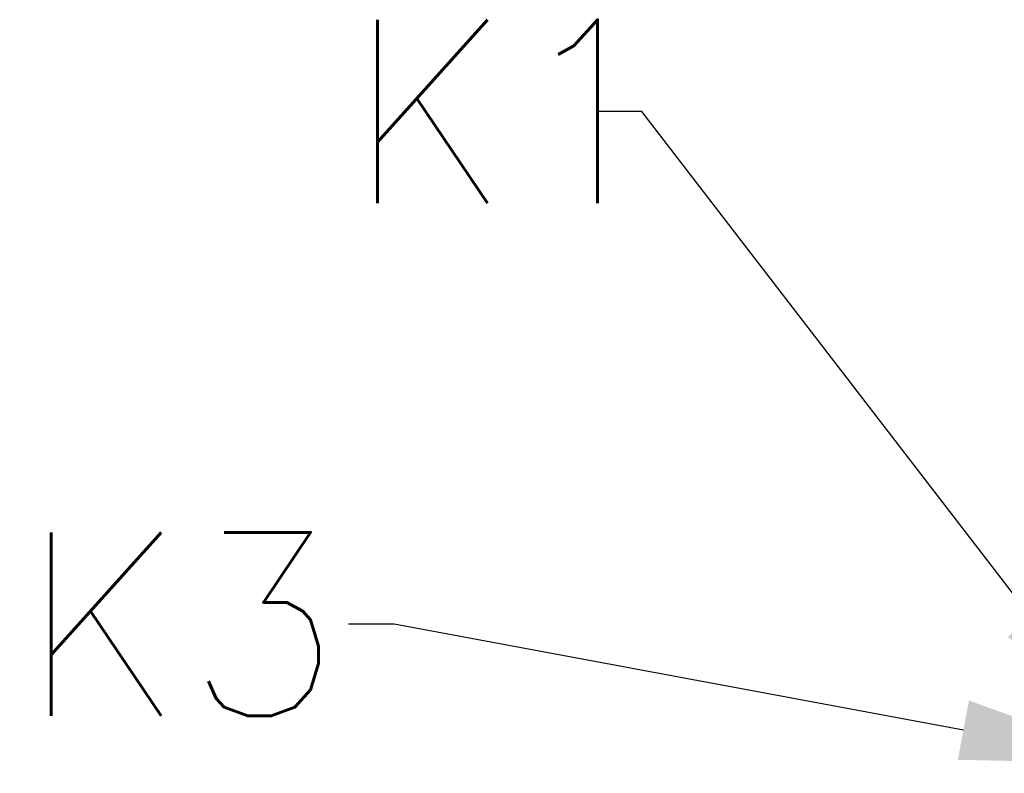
# Model space of a CAD drawing. Header units: centimetres. Extents: x 8435 to 34224, y 15581 to 23928.
# Tile 13 of 256: x 13944 to 13987, y 18216 to 18249. Entities that reach past the tile are written whole.
import ezdxf
from ezdxf import colors
from ezdxf.entities.mleader import LeaderData, LeaderLine
from ezdxf.math import Vec2, Vec3

# ---------------------------------------------------------------- set-up
doc = ezdxf.new("R2010")
doc.units = ezdxf.units.CM
doc.header["$LTSCALE"] = 0.2
doc.layers.add('_ET_OPIS', color=7, linetype='Continuous', lineweight=20)
doc.styles.add('SIMPLEX', font='simplex.shx', dxfattribs={"height": 12})

msp = doc.modelspace()

# ---------------------------------------------------------------- leaders
at = {"layer": '_ET_OPIS', "ltscale": 2}
ml = msp.add_multileader_mtext('Standard', dxfattribs=at)
ml.set_content('K1 ', color=256, style='SIMPLEX')
ml.set_leader_properties()
ml.build(insert=Vec2(0, 0))
ml.multileader.update_dxf_attribs({"dogleg_length": 2, "arrow_head_size": 8})
ctx = ml.context
ctx.base_point, ctx.char_height, ctx.arrow_head_size, ctx.landing_gap_size, ctx.plane_origin = Vec3(13957.676, 18244.768), 8, 8, 1, Vec3(14485.609, 18474.123)
notes = []
notes.append((ctx, [(0, (1, 1, 0), (13971.581, 18244.768), (-1, 0), 2, [(0, [(13993.469, 18216.329)], 0, [])])]))
ctx.mtext.insert, ctx.mtext.width, ctx.mtext.defined_height, ctx.mtext.flow_direction = Vec3(13958.676, 18248.768), 213.05204, 51.024, 5
ml = msp.add_multileader_mtext('Standard', dxfattribs=at)
ml.set_content('K3 ', color=256, style='SIMPLEX')
ml.set_leader_properties()
ml.build(insert=Vec2(0, 0))
ml.multileader.update_dxf_attribs({"dogleg_length": 2, "arrow_head_size": 8})
ctx = ml.context
ctx.base_point, ctx.char_height, ctx.arrow_head_size, ctx.landing_gap_size, ctx.plane_origin = Vec3(13943.447, 18222.411), 8, 8, 1, Vec3(14440.44, 18474.123)
notes.append((ctx, [(0, (1, 1, 0), (13960.781, 18222.411), (-1, 0), 2, [(0, [(13993.469, 18216.329)], 0, [])])]))
ctx.mtext.insert, ctx.mtext.width, ctx.mtext.defined_height, ctx.mtext.flow_direction = Vec3(13944.447, 18226.411), 213.05204, 51.024, 5
for ctx, leaders in notes:
    for number, flags, end, landing, length, lines in leaders:
        leader = LeaderData()
        leader.index, (leader.has_last_leader_line, leader.has_dogleg_vector, leader.attachment_direction) = number, flags
        leader.last_leader_point, leader.dogleg_vector, leader.dogleg_length = Vec3(end), Vec3(landing), length
        for number, points, colour, breaks in lines:
            line = LeaderLine()
            line.index, line.vertices, line.color, line.breaks = number, Vec3.list(points), colors.encode_raw_color(colour), breaks
            leader.lines.append(line)
        ctx.leaders.append(leader)

doc.saveas('drawing.dxf')
